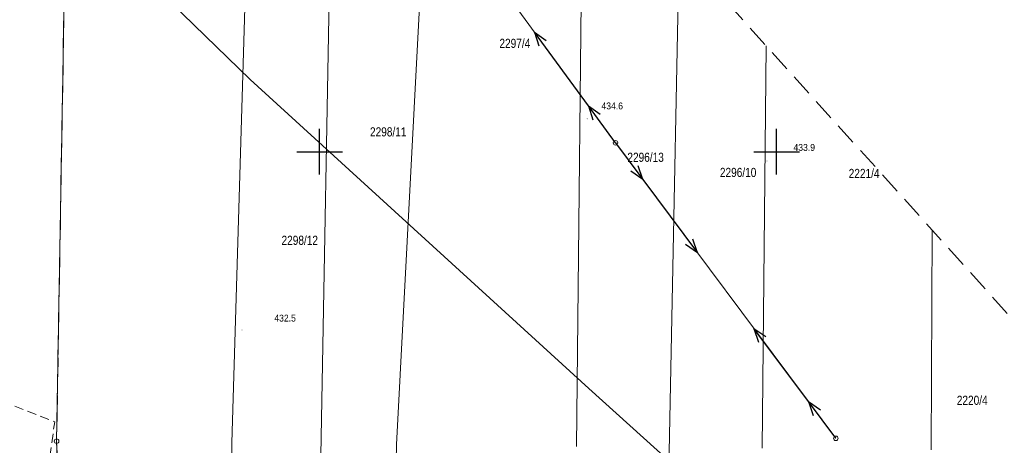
# Model space of a CAD drawing. Header units: metres. Extents: x 7417884 to 7418420, y 5565806 to 5566270.
# Tile 14 of 43: x 7418017 to 7418125, y 5566118 to 5566164. Entities that reach past the tile are written whole.
import ezdxf
from ezdxf.enums import TextEntityAlignment as Align

# ---------------------------------------------------------------- set-up
doc = ezdxf.new("R2010")
doc.units = ezdxf.units.M
for name, pattern in [('1.0_0.5', [1.5, 1, -0.5]), ('2', [0.9, 0.6, -0.3]), ('219-500', [0]), ('egkk-500', [0]), ('suep_nn_500', [0])]:
    doc.linetypes.add(name, pattern=pattern)
for name, color, linetype in [('202-punkt graniczny', 7, 'Continuous'), ('203-punkt graniczny', 7, 'Continuous'), ('211-numer działki ewidencyjnej', 7, 'Continuous'), ('217-kontur klasyfikacyjny', 7, 'Continuous'), ('218-kontur użytku gruntowego', 7, 'Continuous'), ('219-działka ewidencyjna', 7, 'Continuous'), ('pikieta naturalna', 7, 'Continuous'), ('pikieta naturalna-Atr2', 7, 'Continuous'), ('przewód elektroenergetyczny niskiego napięcia', 7, 'Continuous'), ('przewód wodociągowy', 7, 'Continuous'), ('słup przewodów napowietrznych', 7, 'Continuous'), ('zadrzewienie  zakrzewienie', 7, 'Continuous'), ('Zakres', 7, 'Continuous')]:
    doc.layers.add(name, color=color, linetype=linetype)
doc.styles.get("Standard").update_dxf_attribs({"font": 'arial.ttf'})

# ---------------------------------------------------------------- blocks, each defined once
blk = doc.blocks.new('203')
at = {"linetype": 'Continuous', "lineweight": 0}
h = blk.add_hatch(color=0, dxfattribs=at)
edge = h.paths.add_edge_path()
edge.add_arc((0, 0), 0.045, 0, 360)
blk = doc.blocks.new('202')
at = {"color": 0, "linetype": 'Continuous', "lineweight": 0}
blk.add_circle((0, 0), 0.25, dxfattribs=at)
blk = doc.blocks.new('US15')
at = {"color": 0, "linetype": 'Continuous', "lineweight": 13}
blk.add_circle((0, 0), 0.25, dxfattribs=at)
blk = doc.blocks.new('SUEP1')
at = {"color": 0, "linetype": 'Continuous'}
for p, q in [((0, 0), (5, 0)), ((5, 0), (3.5, 0.5)), ((5, 0), (3.5, -0.5)), ((5, 0), (15, 0)), ((15, 0), (13.5, 0.5)), ((15, 0), (13.5, -0.5))]:
    blk.add_line(p, q, dxfattribs=at)
blk = doc.blocks.new('PW01')
at = {"linetype": 'Continuous', "lineweight": 13}
h = blk.add_hatch(color=0, dxfattribs=at)
edge = h.paths.add_edge_path()
edge.add_arc((0, 0), 0.045, 0, 360)

msp = doc.modelspace()

# ---------------------------------------------------------------- linework, layer by layer
at = {"color": 0}
for p, q in [((7418050, 5566147.5), (7418050, 5566152.5)), ((7418100, 5566147.5), (7418100, 5566152.5)), ((7418047.5, 5566150), (7418052.5, 5566150)), ((7418097.5, 5566150), (7418102.5, 5566150))]:
    msp.add_line(p, q, dxfattribs=at)
at = {"layer": '217-kontur klasyfikacyjny', "color": 92, "linetype": 'egkk-500', "lineweight": 18, "flags": 128}
for points in [[(7418021.22, 5566118.35), (7418022.3, 5566181.45)], [(7418022.3, 5566181.45), (7418021.22, 5566118.35)], [(7418021.68, 5566107.46), (7418021.22, 5566118.35)], [(7418021.22, 5566118.35), (7418021.68, 5566107.46)]]:
    msp.add_lwpolyline(points, dxfattribs=at)
at = {"layer": '218-kontur użytku gruntowego', "color": 3, "linetype": '1.0_0.5', "lineweight": 18, "ltscale": 2, "flags": 128}
for points in [[(7418022.3, 5566181.45), (7418021.22, 5566118.35)], [(7418021.22, 5566118.35), (7418022.3, 5566181.45)], [(7418021.68, 5566107.46), (7418021.22, 5566118.35)], [(7418021.22, 5566118.35), (7418021.68, 5566107.46)]]:
    msp.add_lwpolyline(points, dxfattribs=at)
at = {"layer": '219-działka ewidencyjna', "color": 7, "linetype": '219-500', "lineweight": 18, "flags": 128}
for points in [[(7418042.6, 5566192.6), (7418040.41, 5566118.17)], [(7418049.82, 5566098.8), (7418051.53, 5566192.76)], [(7418021.22, 5566118.35), (7418022.3, 5566181.45)], [(7418058.42, 5566117.98), (7418061.52, 5566177.05)], [(7418021.22, 5566118.35), (7418021.68, 5566107.46)], [(7418040.41, 5566118.17), (7418040.35, 5566101.75)], [(7418058.42, 5566117.98), (7418057.98, 5566096.24)]]:
    msp.add_lwpolyline(points, dxfattribs=at)
at = {"layer": '219-działka ewidencyjna', "color": 7, "linetype": '219-500', "lineweight": 18}
for points in [[(7418078.12, 5566117.78), (7418078.8, 5566183.85)], [(7418087.65, 5566087.84), (7418089.33, 5566172.16)], [(7418098.87, 5566161.58), (7418098.42, 5566117.58)], [(7418117, 5566141.45), (7418116.92, 5566117.39)]]:
    msp.add_lwpolyline(points, dxfattribs=at)
at = {"layer": 'przewód elektroenergetyczny niskiego napięcia', "color": 1, "linetype": 'suep_nn_500', "lineweight": 18, "flags": 128}
for points in [[(7418082.37, 5566150.98), (7418061.4, 5566179.62)], [(7418106.48, 5566118.66), (7418082.37, 5566150.98)]]:
    msp.add_lwpolyline(points, dxfattribs=at)
at = {"layer": 'przewód wodociągowy', "color": 5, "linetype": 'Continuous', "lineweight": 18}
msp.add_lwpolyline([(7418400.67, 5566078.36), (7418361.81, 5566080.17), (7418311.47, 5566078.35), (7418266.99, 5566078.53), (7418199.46, 5566077.73), (7418172.41, 5566078.38), (7418138.51, 5566080.55), (7418125.06, 5566082.93), (7418079.46, 5566124.09), (7418042.41, 5566157.9), (7418022.66, 5566177.08), (7418002.17, 5566196.69), (7417986.04, 5566214.2), (7417974, 5566228.06), (7417958.84, 5566235.45), (7417957.4, 5566236.19)], dxfattribs=at)
at = {"layer": 'zadrzewienie  zakrzewienie', "color": 7, "linetype": '1.0_0.5', "lineweight": 18, "flags": 128}
msp.add_lwpolyline([(7418002.24, 5566127.89), (7418003.04, 5566115.52), (7418019.43, 5566109.21), (7418021.01, 5566120.45)], close=True, dxfattribs=at)
at = {"layer": 'Zakres', "color": 5, "linetype": '2', "lineweight": 35, "ltscale": 4, "flags": 128}
msp.add_lwpolyline([(7417885.72, 5566102.9), (7418148.19, 5566033.76), (7418303.95, 5566019.62), (7418308.97, 5565858.6), (7418310.47, 5565827.92), (7418402.78, 5565828.69), (7418418.97, 5565829.27), (7418398.66, 5566106.08), (7418342.22, 5566106.08), (7418321.76, 5566106.08), (7418301.3, 5566104.66), (7418135.84, 5566120.54), (7418007.43, 5566263.06), (7417967.57, 5566263.77), (7417884.31, 5566264.47)], close=True, dxfattribs=at)

# ---------------------------------------------------------------- block references
at = {"layer": '202-punkt graniczny', "color": 7, "linetype": 'Continuous', "lineweight": 18}
msp.add_blockref('202', (7418021.22, 5566118.35), dxfattribs=at)
at = {"layer": '203-punkt graniczny', "color": 7, "linetype": 'Continuous', "lineweight": 18}
for p in [(7418040.41, 5566118.17), (7418058.42, 5566117.98)]:
    msp.add_blockref('203', p, dxfattribs=at)
at = {"layer": 'pikieta naturalna', "color": 7, "linetype": 'Continuous', "lineweight": 13}
for p in [(7418079.27, 5566153.6), (7418098.94, 5566149), (7418041.51, 5566130.5)]:
    msp.add_blockref('PW01', p, dxfattribs=at)
at = {"layer": 'przewód elektroenergetyczny niskiego napięcia', "color": 1, "linetype": 'Continuous', "lineweight": 18}
for p, rotation in [((7418082.37, 5566150.98), 126.211), ((7418082.37, 5566150.98), 306.722), ((7418106.48, 5566118.66), 126.722)]:
    msp.add_blockref('SUEP1', p, dxfattribs=dict(at, rotation=rotation))
at = {"layer": 'słup przewodów napowietrznych', "color": 7, "linetype": 'Continuous', "lineweight": 18}
for p in [(7418082.37, 5566150.98), (7418106.48, 5566118.66)]:
    msp.add_blockref('US15', p, dxfattribs=at)

# ---------------------------------------------------------------- texts
at = {"layer": '211-numer działki ewidencyjnej', "color": 7, "linetype": 'Continuous', "lineweight": 18, "width": 0.79}
for s, p in [('2297/4', (7418069.67, 5566162.36)), ('2298/11', (7418055.51, 5566152.68)), ('2296/13', (7418083.67, 5566149.9)), ('2296/10', (7418093.79, 5566148.24)), ('2221/4', (7418107.88, 5566148.13)), ('2298/12', (7418045.83, 5566140.82)), ('2220/4', (7418119.71, 5566123.32))]:
    msp.add_text(s, height=1, dxfattribs=at).set_placement(p, align=Align.TOP_LEFT)
at = {"layer": 'pikieta naturalna-Atr2', "color": 7, "width": 0.9}
for s, p in [('434.6', (7418080.83, 5566154.64)), ('433.9', (7418101.84, 5566150.1)), ('432.5', (7418045.04, 5566131.43))]:
    msp.add_text(s, height=0.75, dxfattribs=at).set_placement(p)

doc.saveas('drawing.dxf')
